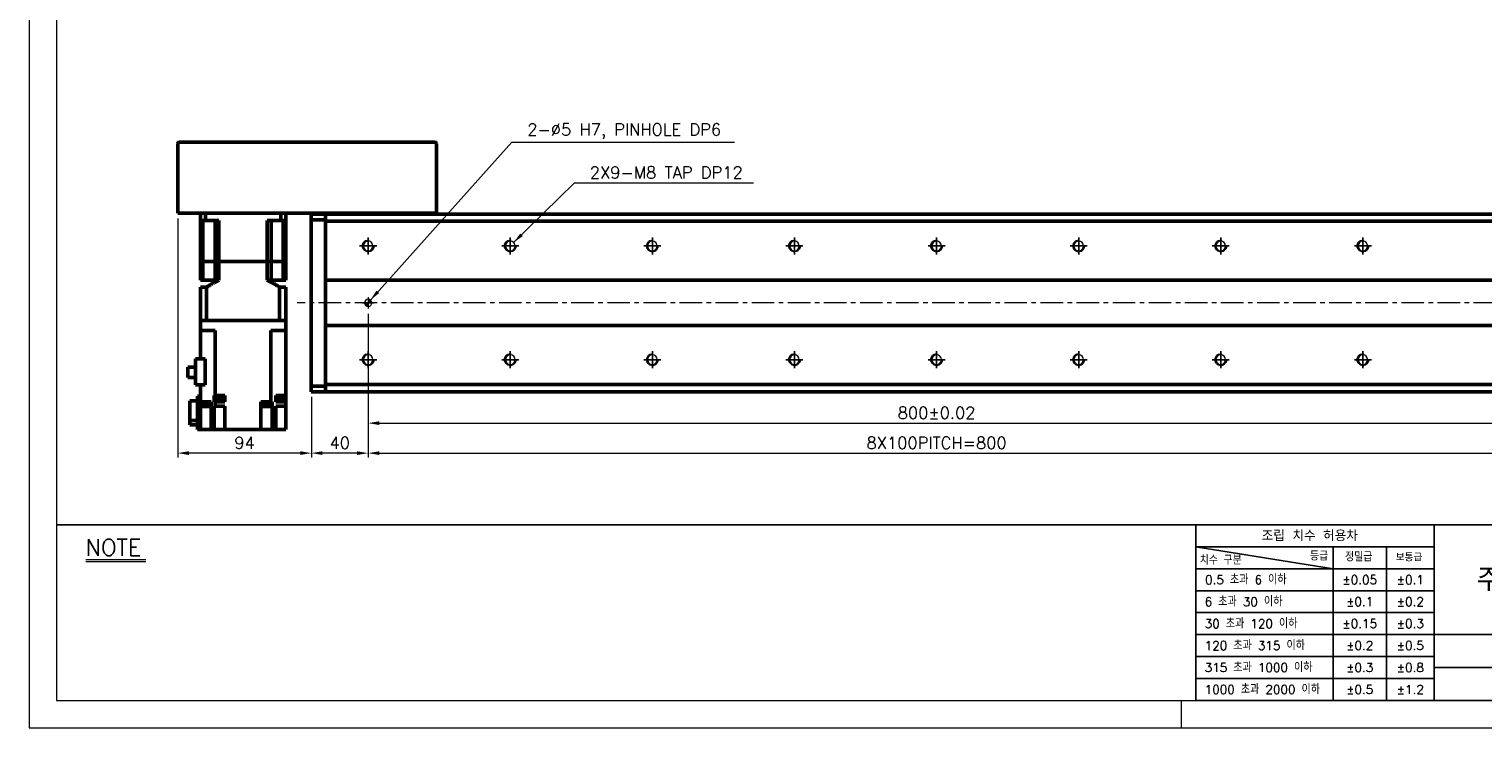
# Model space of a CAD drawing. Header units: millimetres. Extents: x 46891 to 50168, y 6223 to 9676.
# Tile 1 of 6: x 48547 to 49570, y 8529 to 9021. Entities that reach past the tile are written whole.
import ezdxf

# ---------------------------------------------------------------- set-up
doc = ezdxf.new("R2010")
doc.units = ezdxf.units.MM
doc.header["$LTSCALE"] = 0.5
doc.linetypes.add('CENTER', pattern=[50.8, 31.75, -6.35, 6.35, -6.35])
doc.layers.get('0').update_dxf_attribs({"lineweight": 20})
for name, color, linetype, lineweight in [('1', 1, 'CENTER', 13), ('4', 4, 'Continuous', 13), ('외형선(ISO)', 7, 'Continuous', 50)]:
    doc.layers.add(name, color=color, linetype=linetype, lineweight=lineweight)
for name, color, linetype in [('3', 3, 'Continuous'), ('C', 1, 'CENTER'), ('DIM', 4, 'Continuous')]:
    doc.layers.add(name, color=color, linetype=linetype)
doc.styles.add('DSR TEXT', font='romans.shx', dxfattribs={"bigfont": 'whgtxt.shx'})
doc.styles.get("Standard").update_dxf_attribs({"font": 'romans.shx', "bigfont": 'whgtxt.shx'})
doc.dimstyles.new('DSR', dxfattribs={"dimscale": 2, "dimtxt": 3, "dimasz": 3, "dimexe": 0.5, "dimexo": 0.5, "dimgap": 0.5, "dimtad": 1, "dimdsep": 46, "dimtxsty": 'Standard', "dimcen": 2.5, "dimclrd": 4, "dimclre": 4, "dimclrt": 2, "dimadec": 0, "dimazin": 2, "dimtfac": 1, "dimtmove": 0, "dimatfit": 3, "dimfxl": 0, "dimlwd": -1, "dimlwe": -1, "dimarcsym": 0})

# ---------------------------------------------------------------- blocks, each defined once
blk = doc.blocks.new('A$C13F00394')
for p, q in [((-202.34, 25.67), (-191.42, 25.67)), ((-202.34, 25.3), (-191.42, 25.3))]:
    blk.add_line(p, q)
at = {"layer": '3'}
for p, q in [((0, 32), (-207.68, 32)), ((0, 32), (202.32, 32)), ((0, 32), (0, 0)), ((43.43, 32), (43.43, 0)), ((0, 28), (25, 24)), ((43.43, 28), (0, 28)), ((25, 28), (25, 0)), ((34.7, 28), (34.7, 0)), ((43.43, 24), (0, 24)), ((43.43, 20), (0, 20)), ((43.43, 16), (0, 16)), ((0, 12), (129.32, 12)), ((43.43, 8), (0, 8)), ((97.32, 6), (43.43, 6)), ((43.43, 4), (0, 4)), ((0, 0), (202.32, 0))]:
    blk.add_line(p, q, dxfattribs=at)
at = {"color": 0, "style": 'DSR TEXT'}
for s, height, p in [('조립 치수 허용차', 2, (11.97, 29.02)), ('등급', 1.5, (20.77, 25.52)), ('정밀급', 1.5, (27.18, 25.37)), ('보통급', 1.3, (36.41, 25.38)), ('치수 구분', 1.5, (0.69, 24.78)), (' 0.5 초과 6 이하', 1.6, (0.56, 21.19)), (' 6 초과 30 이하', 1.6, (0.49, 17.19)), (' 30 초과 120 이하', 1.6, (0.49, 13.19)), (' 120 초과 315 이하', 1.6, (0.49, 9.19)), (' 315 초과 1000 이하', 1.6, (0.49, 5.19)), (' 1000 초과 2000 이하', 1.6, (0.49, 1.19))]:
    blk.add_text(s, height=height, dxfattribs=at).set_placement(p)
at = {"color": 7, "insert": (70.37, 22), "char_height": 4.2, "attachment_point": 5, "style": 'DSR TEXT'}
blk.add_mtext('주식회사 디에스알', dxfattribs=at)
at = {"color": 0, "char_height": 1.6, "attachment_point": 5, "style": 'DSR TEXT'}
for s, insert in [('%%P0.05', (29.85, 22)), ('%%P0.1', (39.07, 22)), ('%%P0.1', (29.85, 18)), ('%%P0.2', (39.07, 18)), ('%%P0.15', (29.85, 14)), ('%%P0.3', (39.07, 14)), ('%%P0.2', (29.85, 10)), ('%%P0.5', (39.07, 10)), ('%%P0.3', (29.85, 6)), ('%%P0.8', (39.07, 6)), ('%%P0.5', (29.85, 2)), ('%%P1.2', (39.07, 2))]:
    blk.add_mtext(s, dxfattribs=dict(at, insert=insert))
at = {"layer": '4', "color": 0, "style": 'DSR TEXT'}
blk.add_text('NOTE', height=3, dxfattribs=at).set_placement((-202.39, 26.38))
blk = doc.blocks.new('A$C1C1952E1')
at = {"color": 1}
blk.add_lwpolyline([(0, 0), (420, 0), (420, 297), (0, 297)], close=True, dxfattribs=at)
at = {"color": 3}
blk.add_lwpolyline([(5, 5), (415, 5), (415, 292), (5, 292)], close=True, dxfattribs=at)
blk = doc.blocks.new('A$C33E56CC6')
h = blk.add_hatch()
h.set_pattern_fill('ANSI31', color=256, style=0)
h.set_pattern_definition([(45, (-7065.45672, -6508.5399), (-0.0883883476, 0.0883883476), [])])
h.paths.add_polyline_path([(4, 6.5, 0.414214), (1.5, 4), (4, 4)])
h.paths.add_polyline_path([(6.5, 4), (4, 4), (4, 1.5, 0.414214)])
blk.add_circle((4, 4), 2.5)
at = {"layer": '1'}
for p, q in [((0, 4), (8, 4)), ((4, 0), (4, 8))]:
    blk.add_line(p, q, dxfattribs=at)
blk = doc.blocks.new('tap8')
blk.add_circle((0, 0), 3.4)
at = {"layer": 'C', "color": 1, "linetype": 'CENTER'}
for p, q in [((-6, 0), (6, 0)), ((0, -6), (0, 6))]:
    blk.add_line(p, q, dxfattribs=at)
at = {"layer": 'DIM', "color": 3}
blk.add_arc((0, 0), 4, 263.8455, 189.4314, dxfattribs=at)
blk = doc.blocks.new('*D90')
at = {"color": 1, "linetype": 'ByBlock'}
for p, q in [((48785.3, 8820.4), (48785.3, 8740.4)), ((49585.3, 8820.4), (49585.3, 8740.4)), ((48793.1, 8743.4), (49577.5, 8743.4))]:
    blk.add_line(p, q, dxfattribs=at)
at = {"color": 1}
for points in [[(48793.1, 8744.7), (48793.1, 8742.1), (48785.3, 8743.4)], [(49577.5, 8744.7), (49577.5, 8742.1), (49585.3, 8743.4)]]:
    blk.add_solid(points, dxfattribs=at)
at = {"layer": 'Defpoints', "color": 0}
for p in [(48785.3, 8824), (49585.3, 8824), (49585.3, 8743.4)]:
    blk.add_point(p, dxfattribs=at)
at = {"color": 3, "insert": (49185.3, 8750.6), "char_height": 8.4, "attachment_point": 5, "style": 'DSR TEXT'}
blk.add_mtext('800%%P0.02', dxfattribs=at)
blk = doc.blocks.new('*D91')
at = {"color": 1, "linetype": 'ByBlock'}
for p, q in [((48785.3, 8776.8), (48785.3, 8719.3)), ((49585.3, 8776.8), (49585.3, 8719.3)), ((48793.1, 8722.3), (49577.5, 8722.3))]:
    blk.add_line(p, q, dxfattribs=at)
at = {"color": 1}
for points in [[(48793.1, 8723.6), (48793.1, 8721), (48785.3, 8722.3)], [(49577.5, 8723.6), (49577.5, 8721), (49585.3, 8722.3)]]:
    blk.add_solid(points, dxfattribs=at)
at = {"layer": 'Defpoints', "color": 0}
for p in [(48785.3, 8780.4), (49585.3, 8780.4), (49585.3, 8722.3)]:
    blk.add_point(p, dxfattribs=at)
at = {"color": 3, "insert": (49185.3, 8729.5), "char_height": 8.4, "attachment_point": 5, "style": 'DSR TEXT'}
blk.add_mtext('8X100PITCH=800', dxfattribs=at)
blk = doc.blocks.new('*D93')
at = {"color": 1, "linetype": 'ByBlock'}
for p, q in [((48785.3, 8820.4), (48785.3, 8719.3)), ((48745.3, 8761.9), (48745.3, 8719.3)), ((48777.5, 8722.3), (48753.1, 8722.3))]:
    blk.add_line(p, q, dxfattribs=at)
at = {"color": 1}
for points in [[(48753.1, 8723.6), (48753.1, 8721), (48745.3, 8722.3)], [(48777.5, 8723.6), (48777.5, 8721), (48785.3, 8722.3)]]:
    blk.add_solid(points, dxfattribs=at)
at = {"layer": 'Defpoints', "color": 0}
for p in [(48785.3, 8824), (48745.3, 8765.5), (48745.3, 8722.3)]:
    blk.add_point(p, dxfattribs=at)
at = {"color": 3, "insert": (48765.3, 8729.5), "char_height": 8.4, "attachment_point": 5, "style": 'DSR TEXT'}
blk.add_mtext('40', dxfattribs=at)
blk = doc.blocks.new('*D95')
at = {"color": 1, "linetype": 'ByBlock'}
for p, q in [((48651.3, 8887.4), (48651.3, 8719.3)), ((48745.3, 8761.9), (48745.3, 8719.3)), ((48737.5, 8722.3), (48659.1, 8722.3))]:
    blk.add_line(p, q, dxfattribs=at)
at = {"color": 1}
for points in [[(48659.1, 8723.6), (48659.1, 8721), (48651.3, 8722.3)], [(48737.5, 8723.6), (48737.5, 8721), (48745.3, 8722.3)]]:
    blk.add_solid(points, dxfattribs=at)
at = {"layer": 'Defpoints', "color": 0}
for p in [(48651.3, 8891), (48745.3, 8765.5), (48651.3, 8722.3)]:
    blk.add_point(p, dxfattribs=at)
at = {"color": 3, "insert": (48698.3, 8729.5), "char_height": 8.4, "attachment_point": 5, "style": 'DSR TEXT'}
blk.add_mtext('94', dxfattribs=at)

msp = doc.modelspace()

# ---------------------------------------------------------------- linework, layer by layer
at = {"color": 1}
msp.add_line((49357.48132, 8548.30052), (49357.48132, 8528.99552), dxfattribs=at)
at = {"layer": '1'}
msp.add_line((49655.28843, 8828.00941), (48735.28843, 8828.00941), dxfattribs=at)
at = {"layer": '3'}
msp.add_line((49367.8386, 8548.30052), (50148.98632, 8548.30052), dxfattribs=at)
at = {"layer": '외형선(ISO)'}
for p, q in [((48651.28843, 8891.00941), (48651.28843, 8940.00941)), ((48652.28843, 8941.00941), (48832.28843, 8941.00941)), ((48833.28843, 8940.00941), (48833.28843, 8891.00941)), ((48651.28843, 8891.00941), (48652.28843, 8891.00941)), ((48652.28843, 8891.00941), (48832.28843, 8891.00941)), ((48667.28843, 8891.00941), (48667.28843, 8886.00941)), ((48670.83092, 8891.00941), (48670.83092, 8886.00941)), ((48723.74595, 8891.00941), (48723.74595, 8886.00941)), ((48727.28843, 8891.00941), (48727.28843, 8886.00941)), ((48772.63843, 8890.89441), (48803.93843, 8890.89441)), ((48772.63843, 8890.89441), (48772.63843, 8890.54941)), ((48803.93843, 8890.89441), (48803.93843, 8890.54941)), ((48832.28843, 8891.00941), (48833.28843, 8891.00941)), ((48670.83092, 8886.00941), (48667.28843, 8886.00941)), ((48667.28843, 8857.00941), (48667.28843, 8886.00941)), ((48669.00085, 8886.00941), (48669.00085, 8857.00941)), ((48670.83092, 8886.00941), (48680.25171, 8886.00941)), ((48677.53843, 8886.00941), (48677.53843, 8857.00941)), ((48680.25171, 8857.00941), (48680.25171, 8886.00941)), ((48714.32516, 8886.00941), (48723.74595, 8886.00941)), ((48714.32516, 8857.00941), (48714.32516, 8886.00941)), ((48717.03843, 8886.00941), (48717.03843, 8857.00941)), ((48727.28843, 8886.00941), (48723.74595, 8886.00941)), ((48725.57602, 8886.00941), (48725.57602, 8857.00941)), ((48727.28843, 8857.00941), (48727.28843, 8886.00941)), ((48745.28843, 8889.63073), (48745.28843, 8890.50941)), ((48755.28843, 8890.50941), (48745.28843, 8890.50941)), ((48745.28843, 8889.63073), (48745.28843, 8886.50941)), ((48745.28843, 8886.50941), (48745.28843, 8769.50941)), ((48755.28843, 8886.50941), (48745.28843, 8886.50941)), ((48755.28843, 8889.63073), (48755.28843, 8890.50941)), ((49635.28843, 8890.50941), (48755.28843, 8890.50941)), ((48755.28843, 8890.50941), (48755.28843, 8889.63073)), ((48755.28843, 8889.63073), (48755.28843, 8885.50941)), ((48755.28843, 8886.50941), (48755.28843, 8889.63073)), ((48755.28843, 8885.50941), (48755.28843, 8844.00941)), ((49635.28843, 8885.50941), (48755.28843, 8885.50941)), ((48772.63843, 8890.54941), (48803.93843, 8890.54941)), ((48667.28843, 8857.00941), (48669.00085, 8857.00941)), ((48669.00085, 8857.00941), (48667.28843, 8857.00941)), ((48667.28843, 8857.00941), (48667.28843, 8844.00941)), ((48669.00085, 8857.00941), (48672.53843, 8857.00941)), ((48669.00085, 8857.00941), (48672.53843, 8857.00941)), ((48669.00085, 8857.00941), (48669.00085, 8844.00941)), ((48672.53843, 8857.00941), (48677.53843, 8857.00941)), ((48672.53843, 8857.00941), (48677.53843, 8857.00941)), ((48677.53843, 8857.00941), (48680.25171, 8857.00941)), ((48680.25171, 8857.00941), (48677.53843, 8857.00941)), ((48677.53843, 8857.00941), (48677.53843, 8844.00941)), ((48680.25171, 8857.00941), (48714.32516, 8857.00941)), ((48680.25171, 8857.00941), (48714.32516, 8857.00941)), ((48680.25171, 8857.00941), (48680.25171, 8844.00941)), ((48714.32516, 8857.00941), (48717.03843, 8857.00941)), ((48717.03843, 8857.00941), (48714.32516, 8857.00941)), ((48714.32516, 8857.00941), (48714.32516, 8844.00941)), ((48717.03843, 8857.00941), (48722.03843, 8857.00941)), ((48717.03843, 8857.00941), (48722.03843, 8857.00941)), ((48717.03843, 8857.00941), (48717.03843, 8844.00941)), ((48722.03843, 8857.00941), (48725.57602, 8857.00941)), ((48722.03843, 8857.00941), (48725.57602, 8857.00941)), ((48725.57602, 8857.00941), (48727.28843, 8857.00941)), ((48727.28843, 8857.00941), (48725.57602, 8857.00941)), ((48725.57602, 8857.00941), (48725.57602, 8844.00941)), ((48727.28843, 8857.00941), (48727.28843, 8844.00941)), ((48669.00085, 8844.00941), (48667.28843, 8844.00941)), ((48677.53843, 8844.00941), (48669.00085, 8844.00941)), ((48680.25171, 8844.00941), (48677.53843, 8844.00941)), ((48717.03843, 8844.00941), (48714.32516, 8844.00941)), ((48717.03843, 8844.00941), (48725.57602, 8844.00941)), ((48727.28843, 8844.00941), (48725.57602, 8844.00941)), ((48755.28843, 8844.00941), (48755.28843, 8843.15586)), ((48755.28843, 8844.00941), (49635.28843, 8844.00941)), ((48755.28843, 8843.15586), (48755.28843, 8842.8023)), ((48755.28843, 8842.8023), (48755.28843, 8813.21652)), ((48755.28843, 8813.21652), (48755.28843, 8842.8023)), ((48671.5931, 8839.00941), (48667.28843, 8839.00941)), ((48667.28843, 8839.00941), (48667.28843, 8815.50941)), ((48671.5931, 8839.00941), (48671.5931, 8815.50941)), ((48727.28843, 8839.00941), (48722.98376, 8839.00941)), ((48722.98376, 8839.00941), (48722.98376, 8815.50941)), ((48727.28843, 8839.00941), (48727.28843, 8815.50941)), ((48667.28843, 8808.50941), (48667.28843, 8815.50941)), ((48667.2929, 8815.50941), (48667.28843, 8815.50941)), ((48671.58788, 8815.50941), (48667.2929, 8815.50941)), ((48671.5931, 8815.50941), (48671.58788, 8815.50941)), ((48671.5931, 8815.50941), (48722.98376, 8815.50941)), ((48722.78843, 8815.50941), (48671.78843, 8815.50941)), ((48722.98898, 8815.50941), (48722.98376, 8815.50941)), ((48727.28396, 8815.50941), (48722.98898, 8815.50941)), ((48727.28843, 8815.50941), (48727.28396, 8815.50941)), ((48727.28843, 8815.50941), (48727.28843, 8808.50941)), ((48755.28843, 8813.21652), (48755.28843, 8812.86296)), ((48755.28843, 8812.86296), (48755.28843, 8812.00941)), ((48755.28843, 8812.00941), (48755.28843, 8770.50941)), ((49635.28843, 8812.00941), (48755.28843, 8812.00941)), ((48667.28843, 8808.50941), (48667.28843, 8788.60941)), ((48667.28843, 8808.50941), (48671.78843, 8808.50941)), ((48677.72907, 8808.50941), (48671.78843, 8808.50941)), ((48677.72907, 8808.50941), (48677.72907, 8762.90941)), ((48716.8478, 8808.50941), (48722.78843, 8808.50941)), ((48716.8478, 8808.50941), (48716.8478, 8758.40941)), ((48722.78843, 8808.50941), (48727.28843, 8808.50941)), ((48727.28843, 8808.50941), (48727.28843, 8762.90941)), ((48670.49976, 8788.60941), (48663.88843, 8788.60941)), ((48663.88843, 8788.60941), (48663.88843, 8770.25941)), ((48670.49976, 8770.25941), (48670.49976, 8788.60941)), ((48658.48843, 8775.38441), (48658.48843, 8782.83441)), ((48658.48843, 8782.83441), (48663.88843, 8782.83441)), ((48658.48843, 8775.38441), (48663.88843, 8775.38441)), ((48663.88843, 8770.25941), (48670.49976, 8770.25941)), ((48667.28843, 8758.40941), (48667.28843, 8770.25941)), ((48745.28843, 8769.50941), (48745.28843, 8766.38809)), ((48755.28843, 8769.50941), (48745.28843, 8769.50941)), ((48755.28843, 8770.50941), (48755.28843, 8766.38809)), ((48755.28843, 8770.50941), (49635.28843, 8770.50941)), ((48755.28843, 8766.38809), (48755.28843, 8769.50941)), ((48659.78843, 8745.28172), (48659.78843, 8759.10936)), ((48659.78843, 8759.10936), (48665.28843, 8759.10936)), ((48667.28843, 8762.40941), (48665.28843, 8762.40941)), ((48665.28843, 8738.90941), (48665.28843, 8762.40941)), ((48667.28843, 8762.90941), (48667.25352, 8762.90941)), ((48667.25352, 8762.90941), (48667.25352, 8762.40941)), ((48667.28843, 8738.90941), (48667.28843, 8758.40941)), ((48667.28843, 8758.40941), (48672.84841, 8758.40941)), ((48667.79973, 8758.40941), (48667.79973, 8757.90941)), ((48667.79973, 8757.90941), (48673.79973, 8757.90941)), ((48667.84973, 8757.90941), (48667.84973, 8757.20941)), ((48674.78843, 8758.40941), (48672.84841, 8758.40941)), ((48673.74973, 8757.90941), (48673.74973, 8757.20941)), ((48673.79973, 8758.40941), (48673.79973, 8757.90941)), ((48674.78843, 8738.90941), (48674.78843, 8758.40941)), ((48677.32976, 8762.90941), (48677.00981, 8762.90941)), ((48677.00981, 8758.40941), (48677.00981, 8762.90941)), ((48677.00981, 8758.40941), (48677.32976, 8758.40941)), ((48677.32976, 8762.90941), (48677.72907, 8762.90941)), ((48677.72907, 8758.40941), (48677.32976, 8758.40941)), ((48677.67568, 8762.90941), (48677.67568, 8762.20941)), ((48677.67568, 8762.20941), (48683.57568, 8762.20941)), ((48677.72907, 8762.90941), (48680.17315, 8762.90941)), ((48677.72907, 8755.40941), (48677.72907, 8758.40941)), ((48684.48843, 8758.40941), (48677.72907, 8758.40941)), ((48677.82568, 8762.20941), (48677.82568, 8760.20941)), ((48677.82568, 8760.20941), (48683.42568, 8760.20941)), ((48681.07822, 8762.90941), (48680.17315, 8762.90941)), ((48681.07822, 8762.90941), (48684.48843, 8762.90941)), ((48683.42568, 8762.20941), (48683.42568, 8760.20941)), ((48683.57568, 8762.90941), (48683.57568, 8762.20941)), ((48684.48843, 8762.90941), (48684.48843, 8758.40941)), ((48716.8478, 8758.40941), (48709.78843, 8758.40941)), ((48709.78843, 8758.40941), (48709.78843, 8738.90941)), ((48710.5844, 8758.40941), (48710.5844, 8757.90941)), ((48710.5844, 8757.90941), (48716.5844, 8757.90941)), ((48710.6344, 8757.90941), (48710.6344, 8757.20941)), ((48716.5344, 8757.90941), (48716.5344, 8757.20941)), ((48716.5844, 8758.40941), (48716.5844, 8757.90941)), ((48716.8478, 8758.40941), (48717.24711, 8758.40941)), ((48717.79651, 8758.40941), (48717.24711, 8758.40941)), ((48717.79651, 8758.40941), (48717.79651, 8738.90941)), ((48721.72845, 8762.90941), (48720.28843, 8762.90941)), ((48720.28843, 8762.90941), (48720.28843, 8758.40941)), ((48720.28843, 8758.40941), (48721.72845, 8758.40941)), ((48721.42335, 8762.90941), (48721.42335, 8762.20941)), ((48721.42335, 8762.20941), (48727.32335, 8762.20941)), ((48721.57335, 8762.20941), (48721.57335, 8760.20941)), ((48721.57335, 8760.20941), (48727.17335, 8760.20941)), ((48721.72845, 8762.90941), (48727.28843, 8762.90941)), ((48727.28843, 8758.40941), (48721.72845, 8758.40941)), ((48727.17335, 8762.20941), (48727.17335, 8760.20941)), ((48727.32335, 8762.90941), (48727.28843, 8762.90941)), ((48727.28843, 8758.40941), (48727.28843, 8762.20941)), ((48727.28843, 8758.40941), (48727.28843, 8755.40941)), ((48727.32335, 8762.90941), (48727.32335, 8762.20941)), ((48745.28843, 8765.50941), (48745.28843, 8766.38809)), ((48755.28843, 8765.50941), (48745.28843, 8765.50941)), ((48755.28843, 8765.50941), (48755.28843, 8766.38809)), ((48755.28843, 8766.38809), (48755.28843, 8765.50941)), ((49635.28843, 8765.50941), (48755.28843, 8765.50941)), ((48667.84973, 8757.20941), (48673.74973, 8757.20941)), ((48667.99973, 8757.20941), (48667.99973, 8755.20941)), ((48667.99973, 8755.20941), (48673.59973, 8755.20941)), ((48673.59973, 8757.20941), (48673.59973, 8755.20941)), ((48677.32976, 8755.40941), (48677.00981, 8755.40941)), ((48677.00981, 8738.90941), (48677.00981, 8755.40941)), ((48677.32976, 8755.40941), (48677.72907, 8755.40941)), ((48677.72907, 8755.40941), (48684.48843, 8755.40941)), ((48684.48843, 8738.90941), (48684.48843, 8755.40941)), ((48710.6344, 8757.20941), (48716.5344, 8757.20941)), ((48710.7844, 8757.20941), (48710.7844, 8755.20941)), ((48710.7844, 8755.20941), (48716.3844, 8755.20941)), ((48716.3844, 8757.20941), (48716.3844, 8755.20941)), ((48721.72845, 8755.40941), (48720.28843, 8755.40941)), ((48720.28843, 8755.40941), (48720.28843, 8738.90941)), ((48721.72845, 8755.40941), (48727.28843, 8755.40941)), ((48727.28843, 8738.90941), (48727.28843, 8755.40941)), ((48659.78843, 8742.30947), (48659.78843, 8745.28172)), ((48659.78843, 8745.28172), (48665.28843, 8745.28172)), ((48659.78843, 8742.30947), (48665.28843, 8742.30947)), ((48665.28843, 8738.90941), (48667.28843, 8738.90941)), ((48667.28843, 8738.90941), (48671.28843, 8738.90941)), ((48674.78843, 8738.90941), (48671.28843, 8738.90941)), ((48677.00981, 8738.90941), (48674.78843, 8738.90941)), ((48677.00981, 8738.90941), (48680.98843, 8738.90941)), ((48684.48843, 8738.90941), (48680.98843, 8738.90941)), ((48684.48843, 8738.90941), (48709.78843, 8738.90941)), ((48713.28843, 8738.90941), (48709.78843, 8738.90941)), ((48713.28843, 8738.90941), (48717.79651, 8738.90941)), ((48720.28843, 8738.90941), (48717.79651, 8738.90941)), ((48723.78843, 8738.90941), (48720.28843, 8738.90941)), ((48723.78843, 8738.90941), (48727.28843, 8738.90941))]:
    msp.add_line(p, q, dxfattribs=at)
for centre, start, end in [((48652.28843, 8940.00941), 90, 180), ((48832.28843, 8940.00941), 0, 90)]:
    msp.add_arc(centre, 1, start, end, dxfattribs=at)
for points, weights in [([(48671.5931, 8839.00941), (48676.21493, 8842.01598), (48680.25171, 8844.00941)], [1.35251798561, 1.41367336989, 1.45736434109]), ([(48714.32516, 8844.00941), (48718.36194, 8842.01598), (48722.98376, 8839.00941)], [1.45736434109, 1.41367336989, 1.35251798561])]:
    msp.add_rational_spline(points, weights, degree=2, dxfattribs=at)

# ---------------------------------------------------------------- block references
at = {"xscale": 3.861000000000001, "yscale": 3.861000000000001, "zscale": 3.861000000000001}
for name, p in [('A$C1C1952E1', (48546.67132, 8528.99552)), ('A$C13F00394', (49367.83861, 8548.30052))]:
    msp.add_blockref(name, p, dxfattribs=at)
at = {"xscale": -1}
for name, p, rotation in [('tap8', (48785.28843, 8868.00941), 90), ('tap8', (48885.28843, 8868.00941), 90), ('tap8', (48985.28843, 8868.00941), 90), ('tap8', (49085.28843, 8868.00941), 90), ('tap8', (49185.28843, 8868.00941), 90), ('tap8', (49285.28843, 8868.00941), 90), ('tap8', (49385.28843, 8868.00941), 90), ('tap8', (49485.28843, 8868.00941), 90), ('A$C33E56CC6', (48781.28843, 8832.00941), 180), ('tap8', (48785.28843, 8788.00941), 90), ('tap8', (48885.28843, 8788.00941), 90), ('tap8', (48985.28843, 8788.00941), 90), ('tap8', (49085.28843, 8788.00941), 90), ('tap8', (49185.28843, 8788.00941), 90), ('tap8', (49285.28843, 8788.00941), 90), ('tap8', (49385.28843, 8788.00941), 90), ('tap8', (49485.28843, 8788.00941), 90)]:
    msp.add_blockref(name, p, dxfattribs=dict(at, rotation=rotation))

# ---------------------------------------------------------------- texts
at = {"color": 3, "char_height": 8.4, "attachment_point": 1, "style": 'DSR TEXT'}
for s, insert in [('2-%%C5 H7, PINHOLE DP6', (48897.27804, 8954.11414)), ('2X9-M8 TAP DP12', (48941.26111, 8923.86192))]:
    msp.add_mtext(s, dxfattribs=dict(at, insert=insert))

# ---------------------------------------------------------------- dimensions: what is measured, and where the dimension line sits
for base, p1, p2, picture, middle in [((48651.28843, 8722.27447), (48745.28843, 8765.50941), (48651.28843, 8891.00941), '*D95', (48698.28843, 8729.47447)), ((48745.28843, 8722.27447), (48785.28843, 8824.00941), (48745.28843, 8765.50941), '*D93', (48765.28843, 8729.47447))]:
    dim = msp.add_linear_dim(base=base, p1=p1, p2=p2, dimstyle='DSR', override={"dimscale": 3, "dimtxt": 2.8, "dimasz": 2.600136, "dimexe": 1, "dimexo": 1.2, "dimgap": 1, "dimdec": 4, "dimtxsty": 'DSR TEXT', "dimclrd": 1, "dimclre": 1, "dimclrt": 3, "dimtdec": 4, "dimtix": 1})
    dim.commit()
    dim.dimension.update_dxf_attribs({"geometry": picture, "text_midpoint": middle})
for base, p1, p2, text, picture, middle in [((49585.28843, 8743.38613), (48785.28843, 8824.00941), (49585.28843, 8824.00941), '<>%%P0.02', '*D90', (49185.28843, 8750.58613)), ((49585.28843, 8722.27447), (48785.28843, 8780.39777), (49585.28843, 8780.39777), '8X100PITCH=<>', '*D91', (49185.28843, 8729.47447))]:
    dim = msp.add_linear_dim(base=base, p1=p1, p2=p2, text=text, dimstyle='DSR', override={"dimscale": 3, "dimtxt": 2.8, "dimasz": 2.600136, "dimexe": 1, "dimexo": 1.2, "dimgap": 1, "dimdec": 4, "dimtxsty": 'DSR TEXT', "dimclrd": 1, "dimclre": 1, "dimclrt": 3, "dimtdec": 4, "dimtix": 1})
    dim.commit()
    dim.dimension.update_dxf_attribs({"geometry": picture, "text_midpoint": middle})

# ---------------------------------------------------------------- leaders
at = {"annotation_type": 0, "has_hookline": 1, "hookline_direction": 0}
for points, text_width in [([(48786.86681, 8829.94816), (48886.47763, 8941.11414), (48894.27804, 8941.11414)], 145.875), ([(48887.66952, 8870.43643), (48930.4607, 8912.46192), (48938.26111, 8912.46192)], 115.25)]:
    msp.add_leader(points, dimstyle='DSR', override={"dimscale": 3, "dimtxt": 2.8, "dimasz": 2.600136, "dimexe": 1, "dimexo": 1.2, "dimgap": 1, "dimdec": 4, "dimtxsty": 'DSR TEXT', "dimclrd": 1, "dimclre": 1, "dimclrt": 3, "dimtdec": 4, "dimtix": 1}, dxfattribs=dict(at, text_width=text_width))

doc.saveas('drawing.dxf')
